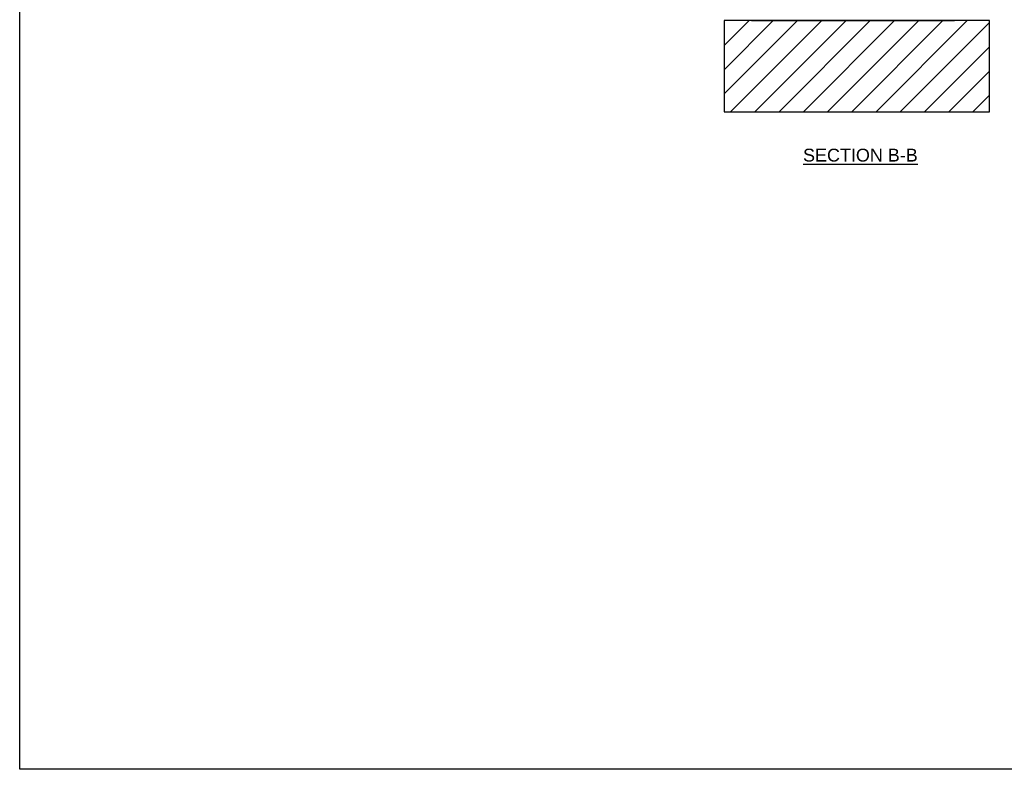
# Model space of a CAD drawing. Header units: inches. Extents: x 168.8 to 189.1, y 234.4 to 247.7.
# Tile 1 of 40: x 168.8 to 176, y 234.4 to 239.9. Entities that reach past the tile are written whole.
import ezdxf

# ---------------------------------------------------------------- set-up
doc = ezdxf.new("R2010")
doc.units = ezdxf.units.IN
doc.header["$LTSCALE"] = 0.25
doc.header["$MEASUREMENT"] = 0
doc.layers.add('525', color=7, linetype='Continuous')
doc.layers.add('ANNOTATIONS', color=1, linetype='Continuous')
doc.styles.add('ARIAL', font='arial.ttf', dxfattribs={"height": 0.09375})

msp = doc.modelspace()

# ---------------------------------------------------------------- hatches: boundary and pattern name
at = {"layer": '525'}
h = msp.add_hatch(dxfattribs=at)
h.set_pattern_fill('ANSI31', color=256, style=0)
h.set_pattern_definition([(45, (-0.68897, 2.72541), (-0.08838835, 0.08838835), [])])
h.paths.add_polyline_path([(175.84621, 239.90946), (173.91132, 239.90946), (173.91132, 239.24458), (175.84621, 239.24458)])

# ---------------------------------------------------------------- linework, layer by layer
for p, q in [((174.11024, 239.91087), (175.59028, 239.91087)), ((174.81842, 239.91632), (174.81908, 239.91088)), ((174.81908, 239.91088), (174.82782, 239.91085)), ((174.82782, 239.91085), (174.8285, 239.91632))]:
    msp.add_line(p, q, dxfattribs=at)
msp.add_lwpolyline([(175.84621, 239.90946), (173.91132, 239.90946), (173.91132, 239.24458), (175.84621, 239.24458)], close=True, dxfattribs=at)
at = {"layer": 'defpoints'}
msp.add_lwpolyline([(189.05875, 234.44685), (168.77187, 234.44685), (168.77187, 247.18196), (189.05875, 247.18196)], close=True, dxfattribs=at)

# ---------------------------------------------------------------- texts
at = {"layer": 'ANNOTATIONS', "insert": (174.90481, 238.97506), "char_height": 0.09375, "width": 1.3823677, "attachment_point": 2, "style": 'ARIAL'}
msp.add_mtext('{\\LSECTION B-B}', dxfattribs=at)

doc.saveas('drawing.dxf')
